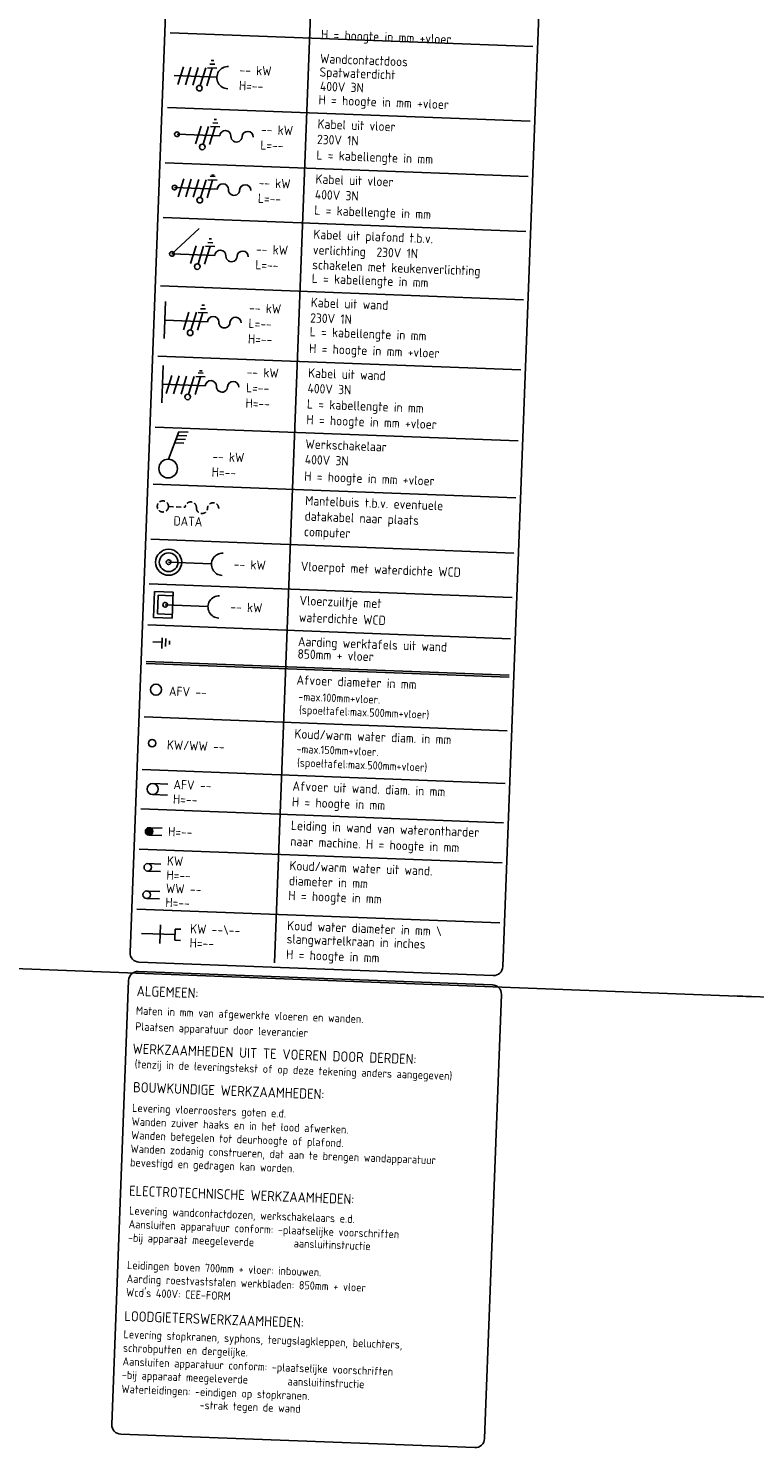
# Model space of a CAD drawing. Header units: millimetres. Extents: x 119024465 to 119292677, y 483022511 to 483148062.
# Tile 141 of 162: x 119237355 to 119240897, y 483061823 to 483068743. Entities that reach past the tile are written whole.
import ezdxf

# ---------------------------------------------------------------- set-up
doc = ezdxf.new("R2010")
doc.units = ezdxf.units.MM
doc.header["$LTSCALE"] = 100
doc.linetypes.add('HIDDEN', pattern=[0.375, 0.25, -0.125])
doc.layers.get('Defpoints').update_dxf_attribs({"linetype": 'CONTINUOUS'})
for name, color, linetype in [('01---0-_MAATVOERING', 1, 'CONTINUOUS'), ('02---0-_2MMTEKST', 2, 'CONTINUOUS'), ('03---0-_3MMTEKST', 3, 'CONTINUOUS'), ('04---0-_5MMTEKST', 4, 'CONTINUOUS'), ('204 tekst fdstp', 255, 'CONTINUOUS'), ('63---0--LICHTINST', 7, 'CONTINUOUS'), ('fdstp techniek', 254, 'CONTINUOUS'), ('INS', 7, 'CONTINUOUS'), ('M-119--MATEN', 1, 'CONTINUOUS')]:
    doc.layers.add(name, color=color, linetype=linetype)
doc.styles.add('2', font='ISO', dxfattribs={"height": 125})
doc.styles.add('3', font='ISO', dxfattribs={"height": 70})
doc.styles.add('ROMANS', font='ROMANS.SHX')
doc.dimstyles.new('DIM-100', dxfattribs={"dimscale": 100, "dimtxt": 1, "dimasz": 1, "dimexe": 3, "dimexo": 3, "dimgap": 1, "dimtad": 1, "dimdec": 0, "dimrnd": 1, "dimzin": 0, "dimdsep": 46, "dimtxsty": 'ROMANS', "dimblk1": 'DOT1', "dimblk2": 'DOT1', "dimsah": 1, "dimcen": -3, "dimdle": 1, "dimse1": 1, "dimse2": 1, "dimclrd": 1, "dimclre": 1, "dimclrt": 2, "dimadec": 0, "dimazin": 0, "dimtfac": 0.75, "dimtdec": 0, "dimtix": 1, "dimtmove": 1, "dimatfit": 3, "dimldrblk": 'DOT1', "dimfxl": 1, "dimtvp": 1, "dimtolj": 1, "dimtzin": 0, "dimarcsym": 0})

# ---------------------------------------------------------------- blocks, each defined once
blk = doc.blocks.new('DOT1')
at = {"layer": 'M-119--MATEN', "linetype": 'ByBlock'}
for p, q in [((0, -2), (0, 2)), ((-2, 0), (2, 0))]:
    blk.add_line(p, q, dxfattribs=at)
blk.add_circle((0, 0), 0.5, dxfattribs=at)
blk = doc.blocks.new('*D465')
at = {"layer": '204 tekst fdstp', "color": 1, "lineweight": -2, "transparency": 16777216}
blk.add_line((119240897, 483064021.6), (119232203.3, 483064351.4), dxfattribs=at)
at = {"layer": 'Defpoints', "color": 0, "transparency": 16777216}
for p in [(119232105.1, 483064401.6), (119232103.3, 483064355.2), (119240998.7, 483064064.2)]:
    blk.add_point(p, dxfattribs=at)
at = {"layer": '204 tekst fdstp', "color": 1, "lineweight": -2, "transparency": 16777216, "xscale": 100, "yscale": 100, "zscale": 100}
for p, rotation in [((119232103.3, 483064355.2), 177.8278999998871), ((119240996.9, 483064017.9), 357.8278999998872)]:
    blk.add_blockref('DOT1', p, dxfattribs=dict(at, rotation=rotation))
at = {"layer": '204 tekst fdstp', "color": 2, "transparency": 16777216, "insert": (119236555.8, 483064336.4), "char_height": 100, "attachment_point": 5, "rotation": 357.8279, "style": 'ROMANS'}
blk.add_mtext('\\A1;8900', dxfattribs=at)

msp = doc.modelspace()

# ---------------------------------------------------------------- linework, layer by layer
at = {"layer": '01---0-_MAATVOERING'}
for p, q in [((119238122.4, 483067705.4), (119238189, 483067767.1)), ((119238055.8, 483067643.7), (119238122.4, 483067705.4)), ((119238024.4, 483067411.8), (119238017.5, 483067230.4)), ((119238012.6, 483067098.8), (119238005.7, 483066917.3))]:
    msp.add_line(p, q, dxfattribs=at)
at = {"layer": '03---0-_3MMTEKST', "color": 4}
for p, q in [((119238042.9, 483069294.4), (119237851.1, 483064237.3)), ((119239669, 483064168.4), (119239860.8, 483069225.4)), ((119237894.7, 483064190.2), (119239621.9, 483064124.7)), ((119239618.7, 483064079.4), (119237891.4, 483064144.9)), ((119237844.3, 483064101.3), (119237762.2, 483061935.5)), ((119239580.2, 483061866.6), (119239662.3, 483064032.3)), ((119237805.8, 483061888.4), (119239533.1, 483061822.9))]:
    msp.add_line(p, q, dxfattribs=at)
for centre, start, end in [((119237896.4, 483064235.6), 177.8279, 267.8279), ((119237889.7, 483064099.5), 87.8279, 177.8279), ((119239623.7, 483064170.1), 267.8279, 357.8279), ((119239616.9, 483064034), 357.8279, 87.8279), ((119237807.6, 483061933.8), 177.8279, 267.8279), ((119239534.8, 483061868.3), 267.8279, 357.8279)]:
    msp.add_arc(centre, 45.4, start, end, dxfattribs=at)
at = {"layer": '04---0-_5MMTEKST'}
for p, q in [((119238080.2, 483068226.9), (119238288.9, 483068219)), ((119238068.1, 483067967.1), (119238276.8, 483067959.2)), ((119238055.8, 483067643.4), (119238264.5, 483067635.4)), ((119238021, 483067320.8), (119238229.7, 483067312.9)), ((119238009.1, 483067007.7), (119238217.8, 483066999.8)), ((119238039.4, 483066140.1), (119238248.1, 483066132.2)), ((119237965.8, 483065871), (119237970.6, 483065998)), ((119237970.6, 483065998), (119238061.3, 483065994.6)), ((119238061.3, 483065994.6), (119238056.5, 483065867.5)), ((119238022.6, 483065932.1), (119238231.3, 483065924.2)), ((119238056.5, 483065867.5), (119237965.8, 483065871)), ((119237907.6, 483064330.4), (119238070.9, 483064324.2)), ((119238000, 483064372.4), (119237996.6, 483064281.6)), ((119238071.9, 483064351.5), (119238069.9, 483064297)), ((119238099.1, 483064350.4), (119238071.9, 483064351.5)), ((119238069.9, 483064297), (119238097.1, 483064296))]:
    msp.add_line(p, q, dxfattribs=at)
for centre, radius in [((119237977.9, 483065518.9), 27.2), ((119237958.9, 483065257.6), 18.2), ((119237961.7, 483065034), 27.2), ((119237944.1, 483064827.6), 18.2), ((119237944.1, 483064827.6), 14.5), ((119237944.1, 483064827.6), 10.9), ((119237944.1, 483064827.6), 7.26), ((119237944.1, 483064827.6), 3.63), ((119237937.5, 483064652.5), 18.2), ((119237932.4, 483064518.9), 18.2)]:
    msp.add_circle(centre, radius, dxfattribs=at)
for centre in [(119238302.5, 483066130.1), (119238285.8, 483065922.1)]:
    msp.add_arc(centre, 54.5, 87.8279, 267.8279, dxfattribs=at)
at = {"layer": '63---0--LICHTINST'}
for p, q in [((119238279, 483068281.4), (119238254.4, 483068282.4)), ((119238273.5, 483068299.1), (119238261.2, 483068299.5)), ((119238171.1, 483068179.6), (119238197.9, 483068266.3)), ((119238207.4, 483068178.2), (119238234.2, 483068264.9)), ((119238266, 483068263.7), (119238239.2, 483068177)), ((119238288.8, 483068262.9), (119238243.2, 483068264.6)), ((119238249.2, 483067716.3), (119238236.9, 483067716.7)), ((119238146.8, 483067596), (119238173.6, 483067682.8)), ((119238183.1, 483067594.6), (119238209.9, 483067681.4)), ((119238241.6, 483067680.2), (119238214.8, 483067593.4)), ((119238264.4, 483067679.3), (119238218.9, 483067681.1)), ((119238254.6, 483067697.9), (119238230, 483067698.8)), ((119238219.8, 483067375.3), (119238195.2, 483067376.2)), ((119238214.3, 483067393.7), (119238202, 483067394.1)), ((119238111.9, 483067273.4), (119238138.7, 483067360.2)), ((119238148.2, 483067272.1), (119238175, 483067358.8)), ((119238206.8, 483067357.6), (119238180, 483067270.9)), ((119238229.6, 483067356.8), (119238184, 483067358.5))]:
    msp.add_line(p, q, dxfattribs=at)
for centre in [(119238203.4, 483068165.2), (119238179, 483067581.6), (119238144.2, 483067259)]:
    msp.add_circle(centre, 13.6, dxfattribs=at)
at = {"layer": 'fdstp techniek'}
for p, q in [((119238750.6, 483069307.8), (119238556.4, 483064186.3)), ((119238046.9, 483068722.2), (119239816.3, 483068655)), ((119238033.1, 483068358), (119239802.5, 483068290.9)), ((119238022.8, 483068088.1), (119239792.3, 483068020.9)), ((119238012.7, 483067820.5), (119239782.1, 483067753.4)), ((119238000, 483067487.1), (119239769.5, 483067419.9)), ((119237987, 483067144.8), (119239756.5, 483067077.7)), ((119237973.9, 483066798.4), (119239743.4, 483066731.3)), ((119237963.4, 483066521.5), (119239732.9, 483066454.4)), ((119237953.2, 483066252), (119239722.7, 483066184.9)), ((119237944.9, 483066034.8), (119239714.4, 483065967.7)), ((119237937.3, 483065834.4), (119239706.8, 483065767.3)), ((119237930.2, 483065646.8), (119239699.7, 483065579.7)), ((119237930.6, 483065655.9), (119239700, 483065588.8)), ((119237920.3, 483065385.5), (119239689.8, 483065318.4)), ((119237910.6, 483065128.7), (119239680, 483065061.6)), ((119237903.3, 483064937.1), (119239672.8, 483064869.9)), ((119237895.9, 483064741.4), (119239665.4, 483064674.3)), ((119237884.8, 483064448.5), (119239654.2, 483064381.4))]:
    msp.add_line(p, q, dxfattribs=at)
at = {"layer": 'INS'}
for p, q in [((119238111.4, 483068555.6), (119238084.6, 483068468.8)), ((119238147.7, 483068554.2), (119238120.9, 483068467.5)), ((119238157.2, 483068466.1), (119238184, 483068552.9)), ((119238193.5, 483068464.7), (119238220.3, 483068551.5)), ((119238252, 483068550.3), (119238225.2, 483068463.5)), ((119238274.8, 483068549.4), (119238229.3, 483068551.1)), ((119238265, 483068568), (119238240.4, 483068568.9)), ((119238259.5, 483068586.3), (119238247.3, 483068586.8)), ((119238113.3, 483068009.3), (119238086.5, 483067922.5)), ((119238149.6, 483068007.9), (119238122.8, 483067921.1)), ((119238159, 483067919.8), (119238185.9, 483068006.5)), ((119238195.3, 483067918.4), (119238222.2, 483068005.2)), ((119238253.9, 483068003.9), (119238227.1, 483067917.2)), ((119238276.7, 483068003.1), (119238231.1, 483068004.8)), ((119238266.9, 483068021.6), (119238242.3, 483068022.6)), ((119238260.9, 483068026.9), (119238248.6, 483068027.3)), ((119238054.3, 483067049.9), (119238027.5, 483066963.1)), ((119238090.6, 483067048.5), (119238063.8, 483066961.8)), ((119238100.1, 483066960.4), (119238126.9, 483067047.2)), ((119238136.3, 483066959), (119238163.2, 483067045.8)), ((119238194.9, 483067044.6), (119238168.1, 483066957.8)), ((119238217.7, 483067043.7), (119238172.2, 483067045.4)), ((119238207.9, 483067062.3), (119238183.3, 483067063.2)), ((119238202.2, 483067073.7), (119238189.9, 483067074.2)), ((119237984.6, 483065888.4), (119237988, 483065979.2)), ((119237988, 483065979.2), (119238060.6, 483065976.4)), ((119238057.2, 483065885.7), (119237984.6, 483065888.4)), ((119237961.9, 483065751.4), (119238007.3, 483065749.7)), ((119238008.1, 483065771.6), (119238006.1, 483065719.6)), ((119238026.2, 483065768.5), (119238024.7, 483065729.4)), ((119238043.9, 483065757.4), (119238043.2, 483065739.2))]:
    msp.add_line(p, q, dxfattribs=at)
at = {"layer": 'INS', "color": 4}
for p, q in [((119238066.2, 483068513.4), (119238274.9, 483068505.5)), ((119238038.6, 483066642.2), (119238089.1, 483066776.6)), ((119238082.4, 483066758.7), (119238127.8, 483066756.9)), ((119238089.1, 483066776.6), (119238134.5, 483066774.9)), ((119238068.9, 483066722.8), (119238114.3, 483066721.1)), ((119238075.7, 483066740.7), (119238121, 483066739)), ((119237962.8, 483065061.2), (119238035.4, 483065058.5)), ((119237960.7, 483065006.8), (119238033.3, 483065004)), ((119237943.4, 483064809.5), (119238006.9, 483064807.1)), ((119237944.8, 483064845.8), (119238008.3, 483064843.4)), ((119237938.2, 483064670.7), (119238001.7, 483064668.3)), ((119237936.8, 483064634.4), (119238000.3, 483064632)), ((119237933.1, 483064537), (119237996.6, 483064534.6)), ((119237931.7, 483064500.7), (119237995.2, 483064498.3))]:
    msp.add_line(p, q, dxfattribs=at)
at = {"layer": 'INS', "color": 4, "linetype": 'HIDDEN'}
msp.add_line((119238038.6, 483066411.1), (119238120.2, 483066408.4), dxfattribs=at)
at = {"layer": 'INS'}
for centre, radius in [((119238189.4, 483068451.7), 13.6), ((119238191.3, 483067905.4), 13.6), ((119238132.3, 483066946), 13.6), ((119238039.4, 483066140.1), 45.4)]:
    msp.add_circle(centre, radius, dxfattribs=at)
at = {"layer": 'INS', "color": 4}
for centre, radius in [((119238036.9, 483066596.8), 45.4), ((119238039.4, 483066140.1), 63.6)]:
    msp.add_circle(centre, radius, dxfattribs=at)
at = {"layer": 'INS', "color": 4, "linetype": 'HIDDEN'}
msp.add_circle((119238011.3, 483066412.2), 27.2, dxfattribs=at)
at = {"layer": 'INS', "color": 4}
for centre, radius, start, end in [((119238329.4, 483068503.4), 54.5, 87.8279, 267.8279), ((119238316.1, 483068218), 27.2, 357.8279, 177.8279), ((119238370.5, 483068215.9), 27.2, 177.8279, 357.8279), ((119238425, 483068213.8), 27.2, 357.8279, 177.8279), ((119238304, 483067958.2), 27.2, 357.8279, 177.8279), ((119238358.5, 483067956.1), 27.2, 177.8279, 357.8279), ((119238412.9, 483067954), 27.2, 357.8279, 177.8279), ((119238291.7, 483067634.4), 27.2, 357.8279, 177.8279), ((119238400.6, 483067630.3), 27.2, 357.8279, 177.8279), ((119238346.2, 483067632.3), 27.2, 177.8279, 357.8279), ((119238256.9, 483067311.8), 27.2, 357.8279, 177.8279), ((119238311.4, 483067309.8), 27.2, 177.8279, 357.8279), ((119238365.8, 483067307.7), 27.2, 357.8279, 177.8279), ((119238245, 483066998.8), 27.2, 357.8279, 177.8279), ((119238299.5, 483066996.7), 27.2, 177.8279, 357.8279), ((119238353.9, 483066994.7), 27.2, 357.8279, 177.8279)]:
    msp.add_arc(centre, radius, start, end, dxfattribs=at)
at = {"layer": 'INS'}
for centre, radius, start, end in [((119238080.2, 483068226.9), 11.5, 357.8279, 177.8279), ((119238080.2, 483068226.9), 11.5, 177.8279, 357.8279), ((119238068.1, 483067967.1), 11.5, 357.8279, 177.8279), ((119238068.1, 483067967.1), 11.5, 177.8279, 357.8279), ((119238055.8, 483067643.4), 11.5, 357.8279, 177.8279), ((119238055.8, 483067643.4), 11.5, 177.8279, 357.8279), ((119238039.4, 483066140.4), 11.4, 357.8279, 177.8279), ((119238039.4, 483066140.4), 11.4, 177.8279, 357.8279), ((119238022.6, 483065932.4), 11.4, 357.8279, 177.8279), ((119238022.6, 483065932.4), 11.4, 177.8279, 357.8279)]:
    msp.add_arc(centre, radius, start, end, dxfattribs=at)
at = {"layer": 'INS', "color": 4, "linetype": 'HIDDEN'}
for centre, start, end in [((119238147.5, 483066407), 357.8279, 177.8279), ((119238201.9, 483066404.9), 177.8279, 357.8279), ((119238256.3, 483066402.9), 357.8279, 177.8279)]:
    msp.add_arc(centre, 27.2, start, end, dxfattribs=at)

# ---------------------------------------------------------------- texts
at = {"layer": '02---0-_2MMTEKST'}
for s, height, style, p in [('-- kW', 45.4, '2', (119238384.4, 483068518.1)), ('H=--', 45.4, '2', (119238381.6, 483068442.5)), ('-- kW', 45.4, '2', (119238489.1, 483068228.1)), ('L=--', 45.4, '2', (119238486.3, 483068152.5)), ('-- kW', 45.4, '2', (119238477.1, 483067968.3)), ('L=--', 45.4, '2', (119238474.2, 483067892.7)), ('-- kW', 45.4, '2', (119238464.8, 483067644.6)), ('L=--', 45.4, '2', (119238461.9, 483067569)), ('-- kW', 45.4, '2', (119238431.3, 483067358.3)), ('L=--', 45.4, '2', (119238428.5, 483067282.7)), ('H=--', 45.4, '2', (119238425.6, 483067207.1)), ('-- kW', 45.4, '2', (119238419.5, 483067045.3)), ('L=--', 45.4, '2', (119238416.6, 483066969.6)), ('H=--', 45.4, '2', (119238413.7, 483066894)), ('-- kW', 45.4, '2', (119238251.5, 483066633.6)), ('H=--', 45.4, '2', (119238248.6, 483066557.9)), ('DATA', 45.4, '2', (119238062.4, 483066319.7)), ('-- kW', 45.4, '2', (119238356.2, 483066108.5)), ('-- kW', 45.4, '2', (119238339.5, 483065900.5)), ('AFV --', 45.4, '2', (119238040.4, 483065489.3)), ('KW/WW --', 45.4, '2', (119238030.5, 483065227.6)), ('AFV --', 45.4, '2', (119238062.5, 483065034.1)), ('H=--', 45.4, '2', (119238059.9, 483064963)), ('H=--', 45.4, '2', (119238036.1, 483064804.9)), ('KW', 45.4, '2', (119238030.7, 483064661.7)), ('H=--', 45.4, '2', (119238028.1, 483064592.9)), ('WW --', 45.4, '2', (119238025.6, 483064528)), ('H=--', 45.4, '2', (119238023, 483064459.3)), ('KW --\\--', 45.4, '2', (119238143.8, 483064330.6)), ('H=--', 45.4, '2', (119238141.2, 483064262.3)), ('ALGEMEEN:', 49.44, '3', (119237882.8, 483064025.4)), ('WERKZAAMHEDEN UIT TE VOEREN DOOR DERDEN:', 49.44, '3', (119237863, 483063744.4)), ('BOUWKUNDIGE WERKZAAMHEDEN:', 49.44, '3', (119237865, 483063556.4)), ('ELECTROTECHNISCHE WERKZAAMHEDEN:', 49.44, '3', (119237845.8, 483063051.2)), ('LOODGIETERSWERKZAAMHEDEN:', 49.44, '3', (119237822.7, 483062440.7))]:
    msp.add_text(s, height=height, rotation=357.8279, dxfattribs=dict(at, style=style)).set_placement(p)
at = {"layer": 'fdstp techniek', "style": '2'}
for s, height, p in [('H = hoogte in mm +vloer', 45.404, (119238781.8, 483068691.2)), ('Wandcontactdoos', 45.404, (119238777.3, 483068574)), ('Spatwaterdicht', 45.404, (119238774.8, 483068508.2)), ('400V 3N', 45.4, (119238777.1, 483068438.8)), ('H = hoogte in mm +vloer', 45.404, (119238769.7, 483068373.3)), ('Kabel uit vloer', 45.404, (119238765.2, 483068255.2)), ('230V 1N', 45.4, (119238762.4, 483068179.6)), ('L = kabellengte in mm', 45.404, (119238759.5, 483068104)), ('Kabel uit vloer', 45.404, (119238755, 483067986.5)), ('400V 3N', 45.4, (119238752.2, 483067910.9)), ('L = kabellengte in mm', 45.404, (119238749.3, 483067835.3)), ('Kabel uit plafond t.b.v.', 45.404, (119238744.8, 483067717.2)), ('verlichting  230V 1N', 45.404, (119238742, 483067641.6)), ('schakelen met keukenverlichting', 45.404, (119238739.2, 483067569)), ('L = kabellengte in mm', 45.404, (119238736.7, 483067502.4)), ('Kabel uit wand', 45.404, (119238732.2, 483067384.7)), ('230V 1N', 45.4, (119238729.3, 483067309.1)), ('L = kabellengte in mm', 45.404, (119238726.8, 483067242.5)), ('H = hoogte in mm +vloer', 45.404, (119238723.7, 483067160.8)), ('Kabel uit wand', 45.404, (119238719.2, 483067041.2)), ('400V 3N', 45.4, (119238716.3, 483066965.6)), ('L = kabellengte in mm', 45.404, (119238713.4, 483066890)), ('H = hoogte in mm +vloer', 45.404, (119238710.5, 483066813.4)), ('Werkschakelaar', 45.404, (119238706, 483066694.4)), ('400V 3N', 45.4, (119238703.2, 483066618.8)), ('H = hoogte in mm +vloer', 45.404, (119238700.1, 483066537.5)), ('Mantelbuis t.b.v. eventuele', 45.404, (119238704.7, 483066418.5)), ('datakabel naar plaats ', 45.404, (119238701.8, 483066342.9)), ('computer', 45.4, (119238698.9, 483066267.3)), ('Vloerpot met waterdichte WCD', 45.404, (119238683.4, 483066097.8)), ('Vloerzuiltje met ', 45.404, (119238677.1, 483065931.4)), ('waterdichte WCD', 45.404, (119238674, 483065849.7)), ('Aarding werktafels uit wand', 45.404, (119238669.5, 483065731.7)), ('850mm + vloer', 45.404, (119238667.2, 483065671)), ('Afvoer diameter in mm', 45.404, (119238662.4, 483065544)), (' (spoeltafel:max.500mm+vloer)', 39.905, (119238652.2, 483065401.7)), ('-max.100mm+vloer.', 39.905, (119238671.5, 483065465.2)), ('Koud/warm water diam. in mm', 45.404, (119238652.4, 483065281.4)), ('-max.150mm+vloer.', 39.905, (119238661.9, 483065210.2)), (' (spoeltafel:max.500mm+vloer)', 39.905, (119238642.5, 483065144.6)), ('Afvoer uit wand. diam. in mm', 45.404, (119238642.8, 483065026.7)), ('H = hoogte in mm', 45.404, (119238639.8, 483064949.4)), ('Leiding in wand van waterontharder', 45.404, (119238635.5, 483064834.8)), ('naar machine. H = hoogte in mm', 45.404, (119238632.6, 483064757.4)), ('Koud/warm water uit wand. ', 45.404, (119238628.1, 483064638.5)), ('diameter in mm ', 45.404, (119238625.3, 483064564.9)), ('H = hoogte in mm', 45.404, (119238622.5, 483064492.9)), ('slangwartelkraan in inches', 45.404, (119238614.5, 483064281.5)), ('Koud water diameter in mm \\', 45.404, (119238617, 483064346.6)), ('H = hoogte in mm', 45.404, (119238611.6, 483064205.5)), ('Maten in mm van afgewerkte vloeren en wanden.', 39.955, (119237879.3, 483063934.6)), ('Plaatsen apparatuur door leverancier', 39.955, (119237876.4, 483063857)), ('(tenzij in de leveringstekst of op deze tekening anders aangegeven)', 39.905, (119237873.4, 483063674.1)), ('Levering vloerroosters goten e.d.', 39.905, (119237860.8, 483063460.4)), ('Wanden zuiver haaks en in het lood afwerken.', 39.905, (119237858.3, 483063393.9)), ('Wanden betegelen tot deurhoogte of plafond.', 39.905, (119237855.8, 483063327.5)), ('Wanden zodanig construeren, dat aan te brengen wandapparatuur', 39.905, (119237853.3, 483063261)), ('bevestigd en gedragen kan worden.', 39.905, (119237850.7, 483063194.6)), ('Levering wandcontactdozen, werkschakelaars e.d. ', 39.905, (119237846.3, 483062959.7)), ('Aansluiten apparatuur conform: -plaatselijke voorschriften', 39.905, (119237843.7, 483062893.3)), ('-bij apparaat meegeleverde', 39.905, (119237840.5, 483062827.7)), (' aansluitinstructie', 39.905, (119238626.2, 483062800.5)), ('Leidingen boven 700mm + vloer: inbouwen.', 39.905, (119237836.2, 483062693.9)), ('Aarding roestvaststalen werkbladen: 850mm + vloer', 39.905, (119237833.7, 483062627.4)), ("Wcd's 400V: CEE-FORM", 39.905, (119237831.1, 483062561)), ('Levering stopkranen, syphons, terugslagkleppen, beluchters, ', 39.905, (119237819, 483062356.7)), ('schrobputten en dergelijke.', 39.905, (119237816.4, 483062290.2)), ('Aansluiten apparatuur conform: -plaatselijke voorschriften', 39.905, (119237813.9, 483062223.8)), ('-bij apparaat meegeleverde', 39.905, (119237810.7, 483062158.2)), ('Waterleidingen: -eindigen op stopkranen.', 39.905, (119237808.8, 483062089.7)), (' aansluitinstructie', 39.905, (119238596.2, 483062127.3)), ('-strak tegen de wand', 39.905, (119238190.2, 483062011.2))]:
    msp.add_text(s, height=height, rotation=357.8279, dxfattribs=at).set_placement(p)

# ---------------------------------------------------------------- dimensions: what is measured, and where the dimension line sits
at = {"layer": '204 tekst fdstp'}
dim = msp.add_linear_dim(base=(119232103.3, 483064355.2), p1=(119240998.7, 483064064.2), p2=(119232105.1, 483064401.6), angle=357.8279, dimstyle='DIM-100', dxfattribs=at)
dim.commit()
dim.dimension.update_dxf_attribs({"geometry": '*D465', "text_midpoint": (119236555.8, 483064336.4)})

doc.saveas('drawing.dxf')
